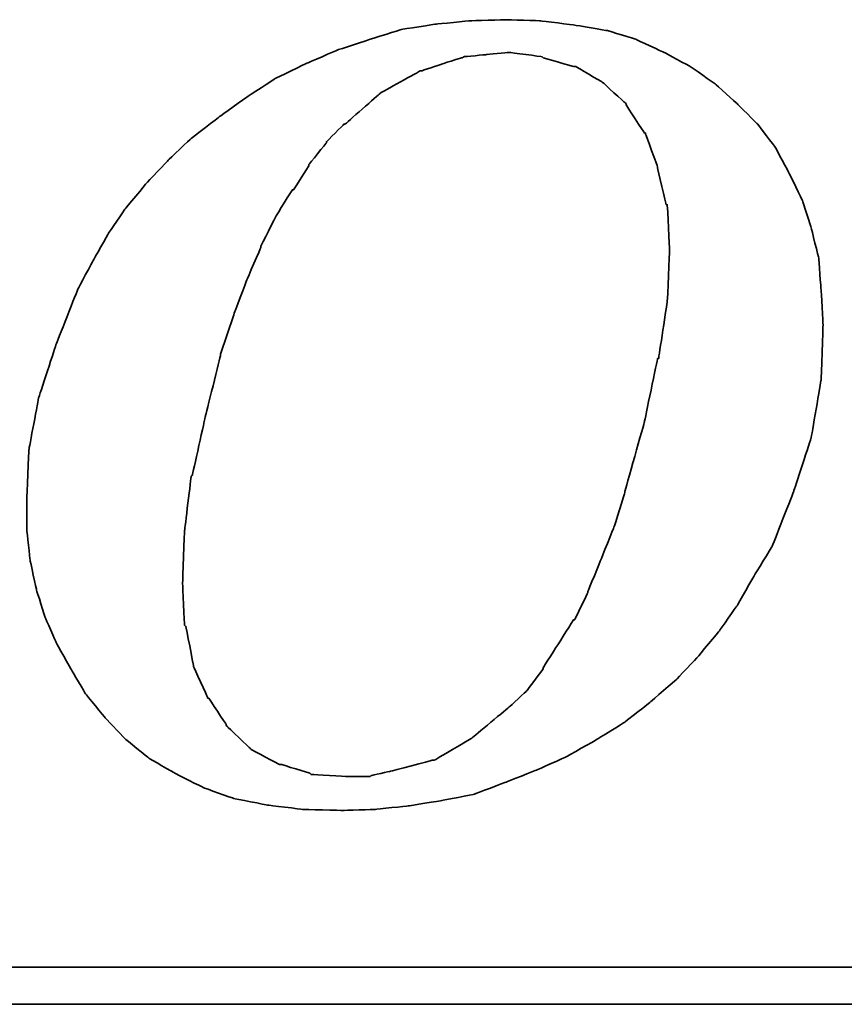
# Model space of a CAD drawing. Header units: millimetres. Extents: x 185 to 1898, y 244 to 576.
# Tile 43 of 51: x 1725.74 to 1730.71, y 342.74 to 348.68. Entities that reach past the tile are written whole.
import ezdxf

# ---------------------------------------------------------------- set-up
doc = ezdxf.new("R2010")
doc.units = ezdxf.units.MM
doc.layers.add('DIM', color=4, linetype='CONTINUOUS')
doc.layers.add('layer 1', color=7, linetype='CONTINUOUS')

# ---------------------------------------------------------------- blocks, each defined once
blk = doc.blocks.new('TBI MOTION logo(完整正式版)')
at = {"layer": 'layer 1', "color": 22, "lineweight": 35}
for points, knots in [([(35.79625, -6.98375), (35.79625, -6.98375), (36.23125, -7.43875), (36.23125, -7.43875), (36.23125, -7.43875), (36.23125, -7.43875), (36.75625, -7.87125), (36.75625, -7.87125), (36.75625, -7.87125), (36.75625, -7.87125), (37.33125, -8.20375), (37.33125, -8.20375), (37.33125, -8.20375), (37.33125, -8.20375), (37.95625, -8.51875), (37.95625, -8.51875), (37.95625, -8.51875), (37.95625, -8.51875), (38.62625, -8.75875), (38.62625, -8.75875), (38.62625, -8.75875), (38.62625, -8.75875), (39.37125, -8.90375), (39.37125, -8.90375), (39.37125, -8.90375), (39.37125, -8.90375), (40.14125, -8.99875), (40.14125, -8.99875), (40.14125, -8.99875), (40.14125, -8.99875), (41.02625, -9.02375), (41.02625, -9.02375), (41.02625, -9.02375), (41.02625, -9.02375), (41.74625, -8.99875), (41.74625, -8.99875), (41.74625, -8.99875), (41.74625, -8.99875), (42.46625, -8.92375), (42.46625, -8.92375), (42.46625, -8.92375), (42.46625, -8.92375), (43.21125, -8.80625), (43.21125, -8.80625), (43.21125, -8.80625), (43.21125, -8.80625), (43.93125, -8.66375), (43.93125, -8.66375), (43.93125, -8.66375), (43.93125, -8.66375), (44.62625, -8.39875), (44.62625, -8.39875), (44.62625, -8.39875), (44.62625, -8.39875), (45.29625, -8.13375), (45.29625, -8.13375), (45.29625, -8.13375), (45.29625, -8.13375), (45.94625, -7.84375), (45.94625, -7.84375), (45.94625, -7.84375), (45.94625, -7.84375), (46.61625, -7.46375), (46.61625, -7.46375), (46.61625, -7.46375), (46.61625, -7.46375), (47.24125, -7.07875), (47.24125, -7.07875), (47.24125, -7.07875), (47.24125, -7.07875), (47.81625, -6.62375), (47.81625, -6.62375), (47.81625, -6.62375), (47.81625, -6.62375), (48.36875, -6.14375), (48.36875, -6.14375), (48.36875, -6.14375), (48.36875, -6.14375), (48.84625, -5.64125), (48.84625, -5.64125), (48.84625, -5.64125), (48.84625, -5.64125), (49.32625, -5.06375), (49.32625, -5.06375), (49.32625, -5.06375), (49.32625, -5.06375), (49.71125, -4.51374), (49.71125, -4.51374), (49.71125, -4.51374), (49.71125, -4.51374), (50.09625, -3.83874), (50.09625, -3.83874), (50.09625, -3.83874), (50.09625, -3.83874), (50.48125, -3.21374), (50.48125, -3.21374), (50.48125, -3.21374), (50.48125, -3.21374), (50.96125, -1.99125), (50.96125, -1.99125), (50.96125, -1.99125), (50.96125, -1.99125), (51.34375, -0.81875), (51.34375, -0.81875), (51.34375, -0.81875), (51.34375, -0.81875), (51.56125, 0.45624), (51.56125, 0.45624), (51.56125, 0.45624), (51.56125, 0.45624), (51.60625, 1.67624), (51.60625, 1.67624), (51.60625, 1.67624), (51.60625, 1.67624), (51.56125, 2.44625), (51.56125, 2.44625), (51.56125, 2.44625), (51.56125, 2.44625), (51.51125, 3.14125), (51.51125, 3.14125), (51.51125, 3.14125), (51.51125, 3.14125), (51.34375, 3.81125), (51.34375, 3.81125), (51.34375, 3.81125), (51.34375, 3.81125), (51.15125, 4.41125), (51.15125, 4.41125), (51.15125, 4.41125), (51.15125, 4.41125), (50.86125, 5.01125), (50.86125, 5.01125), (50.86125, 5.01125), (50.86125, 5.01125), (50.55125, 5.58875), (50.55125, 5.58875), (50.55125, 5.58875), (50.55125, 5.58875), (50.16625, 6.09125), (50.16625, 6.09125), (50.16625, 6.09125), (50.16625, 6.09125), (49.71125, 6.54875), (49.71125, 6.54875), (49.71125, 6.54875), (49.71125, 6.54875), (49.23125, 6.98125), (49.23125, 6.98125), (49.23125, 6.98125), (49.23125, 6.98125), (48.67875, 7.36625), (48.67875, 7.36625), (48.67875, 7.36625), (48.67875, 7.36625), (48.10375, 7.67625), (48.10375, 7.67625), (48.10375, 7.67625), (48.10375, 7.67625), (47.48125, 7.96375), (47.48125, 7.96375), (47.48125, 7.96375), (47.48125, 7.96375), (46.85625, 8.15625), (46.85625, 8.15625), (46.85625, 8.15625), (46.85625, 8.15625), (46.13625, 8.27624), (46.13625, 8.27624), (46.13625, 8.27624), (46.13625, 8.27624), (45.39125, 8.37125), (45.39125, 8.37125), (45.39125, 8.37125), (45.39125, 8.37125), (44.62625, 8.39624), (44.62625, 8.39624), (44.62625, 8.39624), (44.62625, 8.39624), (43.83625, 8.37125), (43.83625, 8.37125), (43.83625, 8.37125), (43.83625, 8.37125), (43.09125, 8.30125), (43.09125, 8.30125), (43.09125, 8.30125), (43.09125, 8.30125), (42.32125, 8.18125), (42.32125, 8.18125), (42.32125, 8.18125), (42.32125, 8.18125), (41.62875, 7.96375), (41.62875, 7.96375), (41.62875, 7.96375), (41.62875, 7.96375), (40.90625, 7.72625), (40.90625, 7.72625), (40.90625, 7.72625), (40.90625, 7.72625), (40.23624, 7.43625), (40.23624, 7.43625), (40.23624, 7.43625), (40.23624, 7.43625), (39.54124, 7.10125), (39.54124, 7.10125), (39.54124, 7.10125), (39.54124, 7.10125), (38.91625, 6.69125), (38.91625, 6.69125), (38.91625, 6.69125), (38.91625, 6.69125), (38.31625, 6.26125), (38.31625, 6.26125), (38.31625, 6.26125), (38.31625, 6.26125), (37.69125, 5.78125), (37.69125, 5.78125), (37.69125, 5.78125), (37.69125, 5.78125), (37.18625, 5.30125), (37.18625, 5.30125), (37.18625, 5.30125), (37.18625, 5.30125), (36.70625, 4.79624), (36.70625, 4.79624), (36.70625, 4.79624), (36.70625, 4.79624), (36.23125, 4.22125), (36.23125, 4.22125), (36.23125, 4.22125), (36.23125, 4.22125), (35.87124, 3.69375), (35.87124, 3.69375), (35.87124, 3.69375), (35.87124, 3.69375), (35.53125, 3.09125), (35.53125, 3.09125), (35.53125, 3.09125), (35.53125, 3.09125), (35.19875, 2.47125), (35.19875, 2.47125), (35.19875, 2.47125), (35.19875, 2.47125), (34.71625, 1.24625), (34.71625, 1.24625), (34.71625, 1.24625), (34.71625, 1.24625), (34.33125, 0.06874), (34.33125, 0.06874), (34.33125, 0.06874), (34.33125, 0.06874), (34.11625, -1.07875), (34.11625, -1.07875), (34.11625, -1.07875), (34.11625, -1.07875), (34.07125, -2.15875), (34.07125, -2.15875), (34.07125, -2.15875), (34.07125, -2.15875), (34.07125, -2.85375), (34.07125, -2.85375), (34.07125, -2.85375), (34.07125, -2.85375), (34.14125, -3.50375), (34.14125, -3.50375), (34.14125, -3.50375), (34.14125, -3.50375), (34.28625, -4.17375), (34.28625, -4.17375), (34.28625, -4.17375), (34.28625, -4.17375), (34.47625, -4.77624), (34.47625, -4.77624), (34.47625, -4.77624), (34.47625, -4.77624), (34.71625, -5.32625), (34.71625, -5.32625), (34.71625, -5.32625), (34.71625, -5.32625), (35.05375, -5.92875), (35.05375, -5.92875), (35.05375, -5.92875), (35.05375, -5.92875), (35.36375, -6.45375), (35.36375, -6.45375), (35.36375, -6.45375), (35.36375, -6.45375), (35.79625, -6.98375), (35.79625, -6.98375)], [0, 0, 0, 0, 0.01388889, 0.01388889, 0.01388889, 0.0138889, 0.02777778, 0.02777778, 0.02777778, 0.02777779, 0.04166667, 0.04166667, 0.04166667, 0.04166668, 0.05555556, 0.05555556, 0.05555556, 0.05555557, 0.06944444, 0.06944444, 0.06944444, 0.06944445, 0.08333333, 0.08333333, 0.08333333, 0.08333334, 0.09722222, 0.09722222, 0.09722222, 0.09722223, 0.11111111, 0.11111111, 0.11111111, 0.11111112, 0.125, 0.125, 0.125, 0.12500001, 0.13888889, 0.13888889, 0.13888889, 0.1388889, 0.15277778, 0.15277778, 0.15277778, 0.15277779, 0.16666667, 0.16666667, 0.16666667, 0.16666668, 0.18055556, 0.18055556, 0.18055556, 0.18055557, 0.19444444, 0.19444444, 0.19444444, 0.19444445, 0.20833333, 0.20833333, 0.20833333, 0.20833334, 0.22222222, 0.22222222, 0.22222222, 0.22222223, 0.23611111, 0.23611111, 0.23611111, 0.23611112, 0.25, 0.25, 0.25, 0.25000001, 0.26388889, 0.26388889, 0.26388889, 0.2638889, 0.27777778, 0.27777778, 0.27777778, 0.27777779, 0.29166667, 0.29166667, 0.29166667, 0.29166668, 0.30555556, 0.30555556, 0.30555556, 0.30555557, 0.31944444, 0.31944444, 0.31944444, 0.31944445, 0.33333333, 0.33333333, 0.33333333, 0.33333334, 0.34722222, 0.34722222, 0.34722222, 0.34722223, 0.36111111, 0.36111111, 0.36111111, 0.36111112, 0.375, 0.375, 0.375, 0.37500001, 0.38888889, 0.38888889, 0.38888889, 0.3888889, 0.40277778, 0.40277778, 0.40277778, 0.40277779, 0.41666667, 0.41666667, 0.41666667, 0.41666668, 0.43055556, 0.43055556, 0.43055556, 0.43055557, 0.44444444, 0.44444444, 0.44444444, 0.44444445, 0.45833333, 0.45833333, 0.45833333, 0.45833334, 0.47222222, 0.47222222, 0.47222222, 0.47222223, 0.48611111, 0.48611111, 0.48611111, 0.48611112, 0.5, 0.5, 0.5, 0.50000001, 0.51388889, 0.51388889, 0.51388889, 0.5138889, 0.52777778, 0.52777778, 0.52777778, 0.52777779, 0.54166667, 0.54166667, 0.54166667, 0.54166668, 0.55555556, 0.55555556, 0.55555556, 0.55555557, 0.56944444, 0.56944444, 0.56944444, 0.56944445, 0.58333333, 0.58333333, 0.58333333, 0.58333334, 0.59722222, 0.59722222, 0.59722222, 0.59722223, 0.61111111, 0.61111111, 0.61111111, 0.61111112, 0.625, 0.625, 0.625, 0.62500001, 0.63888889, 0.63888889, 0.63888889, 0.6388889, 0.65277778, 0.65277778, 0.65277778, 0.65277779, 0.66666667, 0.66666667, 0.66666667, 0.66666668, 0.68055556, 0.68055556, 0.68055556, 0.68055557, 0.69444444, 0.69444444, 0.69444444, 0.69444445, 0.70833333, 0.70833333, 0.70833333, 0.70833334, 0.72222222, 0.72222222, 0.72222222, 0.72222223, 0.73611111, 0.73611111, 0.73611111, 0.73611112, 0.75, 0.75, 0.75, 0.75000001, 0.76388889, 0.76388889, 0.76388889, 0.7638889, 0.77777778, 0.77777778, 0.77777778, 0.77777779, 0.79166667, 0.79166667, 0.79166667, 0.79166668, 0.80555556, 0.80555556, 0.80555556, 0.80555557, 0.81944444, 0.81944444, 0.81944444, 0.81944445, 0.83333333, 0.83333333, 0.83333333, 0.83333334, 0.84722222, 0.84722222, 0.84722222, 0.84722223, 0.86111111, 0.86111111, 0.86111111, 0.86111112, 0.875, 0.875, 0.875, 0.87500001, 0.88888889, 0.88888889, 0.88888889, 0.8888889, 0.90277778, 0.90277778, 0.90277778, 0.90277779, 0.91666667, 0.91666667, 0.91666667, 0.91666668, 0.93055556, 0.93055556, 0.93055556, 0.93055557, 0.94444444, 0.94444444, 0.94444444, 0.94444445, 0.95833333, 0.95833333, 0.95833333, 0.95833334, 0.97222222, 0.97222222, 0.97222222, 0.97222223, 0.98611111, 0.98611111, 0.98611111, 0.98611112, 1, 1, 1, 1]), ([(38.33875, 1.03124), (38.33875, 1.03124), (38.62625, 1.89625), (38.62625, 1.89625), (38.62625, 1.89625), (38.62625, 1.89625), (38.91625, 2.66375), (38.91625, 2.66375), (38.91625, 2.66375), (38.91625, 2.66375), (39.22625, 3.38125), (39.22625, 3.38125), (39.22625, 3.38125), (39.22625, 3.38125), (39.22625, 3.40624), (39.22625, 3.40624), (39.22625, 3.40624), (39.22625, 3.40624), (39.56124, 4.07624), (39.56124, 4.07624), (39.56124, 4.07624), (39.56124, 4.07624), (39.92125, 4.65125), (39.92125, 4.65125), (39.92125, 4.65125), (39.92125, 4.65125), (39.94625, 4.65125), (39.94625, 4.65125), (39.94625, 4.65125), (39.94625, 4.65125), (40.28125, 5.17875), (40.28125, 5.17875), (40.28125, 5.17875), (40.28125, 5.17875), (40.28125, 5.20375), (40.28125, 5.20375), (40.28125, 5.20375), (40.28125, 5.20375), (40.66875, 5.68625), (40.66875, 5.68625), (40.66875, 5.68625), (40.66875, 5.68625), (40.66875, 5.70625), (40.66875, 5.70625), (40.66875, 5.70625), (40.66875, 5.70625), (41.05124, 6.09125), (41.05124, 6.09125), (41.05124, 6.09125), (41.05124, 6.09125), (41.07625, 6.09125), (41.07625, 6.09125), (41.07625, 6.09125), (41.07625, 6.09125), (41.84125, 6.76625), (41.84125, 6.76625), (41.84125, 6.76625), (41.84125, 6.76625), (41.86625, 6.78625), (41.86625, 6.78625), (41.86625, 6.78625), (41.86625, 6.78625), (42.73125, 7.26624), (42.73125, 7.26624), (42.73125, 7.26624), (42.73125, 7.26624), (42.75625, 7.26624), (42.75625, 7.26624), (42.75625, 7.26624), (42.75625, 7.26624), (43.18625, 7.41125), (43.18625, 7.41125), (43.18625, 7.41125), (43.18625, 7.41125), (43.64125, 7.55625), (43.64125, 7.55625), (43.64125, 7.55625), (43.64125, 7.55625), (43.66625, 7.55625), (43.66625, 7.55625), (43.66625, 7.55625), (43.66625, 7.55625), (43.69125, 7.58124), (43.69125, 7.58124), (43.69125, 7.58124), (43.69125, 7.58124), (44.19125, 7.62625), (44.19125, 7.62625), (44.19125, 7.62625), (44.19125, 7.62625), (44.67125, 7.67625), (44.67125, 7.67625), (44.67125, 7.67625), (44.67125, 7.67625), (44.69625, 7.67625), (44.69625, 7.67625), (44.69625, 7.67625), (44.69625, 7.67625), (45.41875, 7.58124), (45.41875, 7.58124), (45.41875, 7.58124), (45.41875, 7.58124), (45.44125, 7.55625), (45.44125, 7.55625), (45.44125, 7.55625), (45.44125, 7.55625), (46.11125, 7.36625), (46.11125, 7.36625), (46.11125, 7.36625), (46.11125, 7.36625), (46.13625, 7.36625), (46.13625, 7.36625), (46.13625, 7.36625), (46.13625, 7.36625), (46.15875, 7.36625), (46.15875, 7.36625), (46.15875, 7.36625), (46.15875, 7.36625), (46.73625, 7.02624), (46.73625, 7.02624), (46.73625, 7.02624), (46.73625, 7.02624), (46.76125, 7.00624), (46.76125, 7.00624), (46.76125, 7.00624), (46.76125, 7.00624), (47.24125, 6.57124), (47.24125, 6.57124), (47.24125, 6.57124), (47.24125, 6.57124), (47.26625, 6.54875), (47.26625, 6.54875), (47.26625, 6.54875), (47.26625, 6.54875), (47.26625, 6.52375), (47.26625, 6.52375), (47.26625, 6.52375), (47.26625, 6.52375), (47.67375, 5.89875), (47.67375, 5.89875), (47.67375, 5.89875), (47.67375, 5.89875), (47.69625, 5.89875), (47.69625, 5.89875), (47.69625, 5.89875), (47.69625, 5.89875), (47.69625, 5.87625), (47.69625, 5.87625), (47.69625, 5.87625), (47.69625, 5.87625), (47.96125, 5.15625), (47.96125, 5.15625), (47.96125, 5.15625), (47.96125, 5.15625), (47.96125, 5.13125), (47.96125, 5.13125), (47.96125, 5.13125), (47.96125, 5.13125), (48.15125, 4.31875), (48.15125, 4.31875), (48.15125, 4.31875), (48.15125, 4.31875), (48.17625, 4.31875), (48.17625, 4.31875), (48.17625, 4.31875), (48.17625, 4.31875), (48.17625, 4.29125), (48.17625, 4.29125), (48.17625, 4.29125), (48.17625, 4.29125), (48.22625, 3.33125), (48.22625, 3.33125), (48.22625, 3.33125), (48.22625, 3.33125), (48.22625, 3.30875), (48.22625, 3.30875), (48.22625, 3.30875), (48.22625, 3.30875), (48.17625, 2.20624), (48.17625, 2.20624), (48.17625, 2.20624), (48.17625, 2.20624), (48.17625, 2.18124), (48.17625, 2.18124), (48.17625, 2.18124), (48.17625, 2.18124), (47.98375, 0.93624), (47.98375, 0.93624), (47.98375, 0.93624), (47.98375, 0.93624), (47.96125, 0.93624), (47.96125, 0.93624), (47.96125, 0.93624), (47.96125, 0.93624), (47.67375, -0.45874), (47.67375, -0.45874), (47.67375, -0.45874), (47.67375, -0.45874), (47.24125, -1.99125), (47.24125, -1.99125), (47.24125, -1.99125), (47.24125, -1.99125), (47.24125, -2.01874), (47.24125, -2.01874), (47.24125, -2.01874), (47.24125, -2.01874), (47.00125, -2.78375), (47.00125, -2.78375), (47.00125, -2.78375), (47.00125, -2.78375), (46.71125, -3.50375), (46.71125, -3.50375), (46.71125, -3.50375), (46.71125, -3.50375), (46.42625, -4.19875), (46.42625, -4.19875), (46.42625, -4.19875), (46.42625, -4.19875), (46.42625, -4.22375), (46.42625, -4.22375), (46.42625, -4.22375), (46.42625, -4.22375), (46.13625, -4.82374), (46.13625, -4.82374), (46.13625, -4.82374), (46.13625, -4.82374), (46.11125, -4.82374), (46.11125, -4.82374), (46.11125, -4.82374), (46.11125, -4.82374), (45.77625, -5.35125), (45.77625, -5.35125), (45.77625, -5.35125), (45.77625, -5.35125), (45.44125, -5.87875), (45.44125, -5.87875), (45.44125, -5.87875), (45.44125, -5.87875), (45.44125, -5.90375), (45.44125, -5.90375), (45.44125, -5.90375), (45.44125, -5.90375), (45.10625, -6.35875), (45.10625, -6.35875), (45.10625, -6.35875), (45.10625, -6.35875), (45.08125, -6.38375), (45.08125, -6.38375), (45.08125, -6.38375), (45.08125, -6.38375), (44.69625, -6.74375), (44.69625, -6.74375), (44.69625, -6.74375), (44.69625, -6.74375), (43.88375, -7.41625), (43.88375, -7.41625), (43.88375, -7.41625), (43.88375, -7.41625), (43.85625, -7.43875), (43.85625, -7.43875), (43.85625, -7.43875), (43.85625, -7.43875), (43.04125, -7.91875), (43.04125, -7.91875), (43.04125, -7.91875), (43.04125, -7.91875), (43.01625, -7.91875), (43.01625, -7.91875), (43.01625, -7.91875), (43.01625, -7.91875), (42.99625, -7.91875), (42.99625, -7.91875), (42.99625, -7.91875), (42.99625, -7.91875), (42.08125, -8.15875), (42.08125, -8.15875), (42.08125, -8.15875), (42.08125, -8.15875), (41.65125, -8.25625), (41.65125, -8.25625), (41.65125, -8.25625), (41.65125, -8.25625), (41.62875, -8.27875), (41.62875, -8.27875), (41.62875, -8.27875), (41.62875, -8.27875), (41.60125, -8.27875), (41.60125, -8.27875), (41.60125, -8.27875), (41.60125, -8.27875), (41.12125, -8.27875), (41.12125, -8.27875), (41.12125, -8.27875), (41.12125, -8.27875), (40.35624, -8.23125), (40.35624, -8.23125), (40.35624, -8.23125), (40.35624, -8.23125), (40.33125, -8.23125), (40.33125, -8.23125), (40.33125, -8.23125), (40.33125, -8.23125), (40.30625, -8.20375), (40.30625, -8.20375), (40.30625, -8.20375), (40.30625, -8.20375), (39.68375, -8.01375), (39.68375, -8.01375), (39.68375, -8.01375), (39.68375, -8.01375), (39.66124, -8.01375), (39.66124, -8.01375), (39.66124, -8.01375), (39.66124, -8.01375), (39.63625, -8.01375), (39.63625, -8.01375), (39.63625, -8.01375), (39.63625, -8.01375), (39.01125, -7.67875), (39.01125, -7.67875), (39.01125, -7.67875), (39.01125, -7.67875), (38.98875, -7.65375), (38.98875, -7.65375), (38.98875, -7.65375), (38.98875, -7.65375), (38.48625, -7.17375), (38.48625, -7.17375), (38.48625, -7.17375), (38.48625, -7.17375), (38.45875, -7.14875), (38.45875, -7.14875), (38.45875, -7.14875), (38.45875, -7.14875), (38.45875, -7.12875), (38.45875, -7.12875), (38.45875, -7.12875), (38.45875, -7.12875), (38.07625, -6.54875), (38.07625, -6.54875), (38.07625, -6.54875), (38.07625, -6.54875), (38.05125, -6.54875), (38.05125, -6.54875), (38.05125, -6.54875), (38.05125, -6.54875), (38.05125, -6.52875), (38.05125, -6.52875), (38.05125, -6.52875), (38.05125, -6.52875), (37.74125, -5.85375), (37.74125, -5.85375), (37.74125, -5.85375), (37.74125, -5.85375), (37.74125, -5.82875), (37.74125, -5.82875), (37.74125, -5.82875), (37.74125, -5.82875), (37.57375, -4.96875), (37.57375, -4.96875), (37.57375, -4.96875), (37.57375, -4.96875), (37.54625, -4.94375), (37.54625, -4.94375), (37.54625, -4.94375), (37.54625, -4.94375), (37.50125, -4.03375), (37.50125, -4.03375), (37.50125, -4.03375), (37.50125, -4.03375), (37.50125, -4.00875), (37.50125, -4.00875), (37.50125, -4.00875), (37.50125, -4.00875), (37.54625, -2.85375), (37.54625, -2.85375), (37.54625, -2.85375), (37.54625, -2.85375), (37.69125, -1.65875), (37.69125, -1.65875), (37.69125, -1.65875), (37.69125, -1.65875), (37.71624, -1.63375), (37.71624, -1.63375), (37.71624, -1.63375), (37.71624, -1.63375), (38.00375, -0.33875), (38.00375, -0.33875), (38.00375, -0.33875), (38.00375, -0.33875), (38.33875, 1.00624), (38.33875, 1.00624), (38.33875, 1.00624), (38.33875, 1.00624), (38.33875, 1.03124), (38.33875, 1.03124)], [0, 0, 0, 0, 0.01010101, 0.01010101, 0.01010101, 0.01010102, 0.02020202, 0.02020202, 0.02020202, 0.02020203, 0.03030303, 0.03030303, 0.03030303, 0.03030304, 0.04040404, 0.04040404, 0.04040404, 0.04040405, 0.05050505, 0.05050505, 0.05050505, 0.05050506, 0.06060606, 0.06060606, 0.06060606, 0.06060607, 0.07070707, 0.07070707, 0.07070707, 0.07070708, 0.08080808, 0.08080808, 0.08080808, 0.08080809, 0.09090909, 0.09090909, 0.09090909, 0.0909091, 0.1010101, 0.1010101, 0.1010101, 0.10101011, 0.11111111, 0.11111111, 0.11111111, 0.11111112, 0.12121212, 0.12121212, 0.12121212, 0.12121213, 0.13131313, 0.13131313, 0.13131313, 0.13131314, 0.14141414, 0.14141414, 0.14141414, 0.14141415, 0.15151515, 0.15151515, 0.15151515, 0.15151516, 0.16161616, 0.16161616, 0.16161616, 0.16161617, 0.17171717, 0.17171717, 0.17171717, 0.17171718, 0.18181818, 0.18181818, 0.18181818, 0.18181819, 0.19191919, 0.19191919, 0.19191919, 0.1919192, 0.2020202, 0.2020202, 0.2020202, 0.20202021, 0.21212121, 0.21212121, 0.21212121, 0.21212122, 0.22222222, 0.22222222, 0.22222222, 0.22222223, 0.23232323, 0.23232323, 0.23232323, 0.23232324, 0.24242424, 0.24242424, 0.24242424, 0.24242425, 0.25252525, 0.25252525, 0.25252525, 0.25252526, 0.26262626, 0.26262626, 0.26262626, 0.26262627, 0.27272727, 0.27272727, 0.27272727, 0.27272728, 0.28282828, 0.28282828, 0.28282828, 0.28282829, 0.29292929, 0.29292929, 0.29292929, 0.2929293, 0.3030303, 0.3030303, 0.3030303, 0.30303031, 0.31313131, 0.31313131, 0.31313131, 0.31313132, 0.32323232, 0.32323232, 0.32323232, 0.32323233, 0.33333333, 0.33333333, 0.33333333, 0.33333334, 0.34343434, 0.34343434, 0.34343434, 0.34343435, 0.35353535, 0.35353535, 0.35353535, 0.35353536, 0.36363636, 0.36363636, 0.36363636, 0.36363637, 0.37373737, 0.37373737, 0.37373737, 0.37373738, 0.38383838, 0.38383838, 0.38383838, 0.38383839, 0.39393939, 0.39393939, 0.39393939, 0.3939394, 0.4040404, 0.4040404, 0.4040404, 0.40404041, 0.41414141, 0.41414141, 0.41414141, 0.41414142, 0.42424242, 0.42424242, 0.42424242, 0.42424243, 0.43434343, 0.43434343, 0.43434343, 0.43434344, 0.44444444, 0.44444444, 0.44444444, 0.44444445, 0.45454545, 0.45454545, 0.45454545, 0.45454546, 0.46464646, 0.46464646, 0.46464646, 0.46464647, 0.47474747, 0.47474747, 0.47474747, 0.47474748, 0.48484848, 0.48484848, 0.48484848, 0.48484849, 0.49494949, 0.49494949, 0.49494949, 0.4949495, 0.50505051, 0.50505051, 0.50505051, 0.50505052, 0.51515152, 0.51515152, 0.51515152, 0.51515153, 0.52525253, 0.52525253, 0.52525253, 0.52525254, 0.53535354, 0.53535354, 0.53535354, 0.53535355, 0.54545455, 0.54545455, 0.54545455, 0.54545456, 0.55555556, 0.55555556, 0.55555556, 0.55555557, 0.56565657, 0.56565657, 0.56565657, 0.56565658, 0.57575758, 0.57575758, 0.57575758, 0.57575759, 0.58585859, 0.58585859, 0.58585859, 0.5858586, 0.5959596, 0.5959596, 0.5959596, 0.59595961, 0.60606061, 0.60606061, 0.60606061, 0.60606062, 0.61616162, 0.61616162, 0.61616162, 0.61616163, 0.62626263, 0.62626263, 0.62626263, 0.62626264, 0.63636364, 0.63636364, 0.63636364, 0.63636365, 0.64646465, 0.64646465, 0.64646465, 0.64646466, 0.65656566, 0.65656566, 0.65656566, 0.65656567, 0.66666667, 0.66666667, 0.66666667, 0.66666668, 0.67676768, 0.67676768, 0.67676768, 0.67676769, 0.68686869, 0.68686869, 0.68686869, 0.6868687, 0.6969697, 0.6969697, 0.6969697, 0.69696971, 0.70707071, 0.70707071, 0.70707071, 0.70707072, 0.71717172, 0.71717172, 0.71717172, 0.71717173, 0.72727273, 0.72727273, 0.72727273, 0.72727274, 0.73737374, 0.73737374, 0.73737374, 0.73737375, 0.74747475, 0.74747475, 0.74747475, 0.74747476, 0.75757576, 0.75757576, 0.75757576, 0.75757577, 0.76767677, 0.76767677, 0.76767677, 0.76767678, 0.77777778, 0.77777778, 0.77777778, 0.77777779, 0.78787879, 0.78787879, 0.78787879, 0.7878788, 0.7979798, 0.7979798, 0.7979798, 0.79797981, 0.80808081, 0.80808081, 0.80808081, 0.80808082, 0.81818182, 0.81818182, 0.81818182, 0.81818183, 0.82828283, 0.82828283, 0.82828283, 0.82828284, 0.83838384, 0.83838384, 0.83838384, 0.83838385, 0.84848485, 0.84848485, 0.84848485, 0.84848486, 0.85858586, 0.85858586, 0.85858586, 0.85858587, 0.86868687, 0.86868687, 0.86868687, 0.86868688, 0.87878788, 0.87878788, 0.87878788, 0.87878789, 0.88888889, 0.88888889, 0.88888889, 0.8888889, 0.8989899, 0.8989899, 0.8989899, 0.89898991, 0.90909091, 0.90909091, 0.90909091, 0.90909092, 0.91919192, 0.91919192, 0.91919192, 0.91919193, 0.92929293, 0.92929293, 0.92929293, 0.92929294, 0.93939394, 0.93939394, 0.93939394, 0.93939395, 0.94949495, 0.94949495, 0.94949495, 0.94949496, 0.95959596, 0.95959596, 0.95959596, 0.95959597, 0.96969697, 0.96969697, 0.96969697, 0.96969698, 0.97979798, 0.97979798, 0.97979798, 0.97979799, 0.98989899, 0.98989899, 0.98989899, 0.989899, 1, 1, 1, 1]), ([(75.90875, -9.47875), (75.90875, -9.47875), (75.90875, -12.28625), (75.90875, -12.28625), (75.90875, -12.28625), (75.90875, -12.28625), (75.90875, -12.47875), (75.90875, -12.47875), (75.90875, -12.47875), (75.90875, -12.47875), (75.71625, -12.47875), (75.71625, -12.47875), (75.71625, -12.47875), (75.71625, -12.47875), (-88.32875, -12.47875), (-88.32875, -12.47875), (-88.32875, -12.47875), (-88.32875, -12.47875), (-88.32875, -13.29375), (-88.32875, -13.29375), (-88.32875, -13.29375), (-88.32875, -13.29375), (82.89125, -13.29375), (82.89125, -13.29375), (82.89125, -13.29375), (82.89125, -13.29375), (75.90875, -9.47875), (75.90875, -9.47875)], [0, 0, 0, 0, 0.14285714, 0.14285714, 0.14285714, 0.14285715, 0.28571429, 0.28571429, 0.28571429, 0.2857143, 0.42857143, 0.42857143, 0.42857143, 0.42857144, 0.57142857, 0.57142857, 0.57142857, 0.57142858, 0.71428571, 0.71428571, 0.71428571, 0.71428572, 0.85714286, 0.85714286, 0.85714286, 0.85714287, 1, 1, 1, 1])]:
    blk.add_open_spline(points, degree=3, knots=knots, dxfattribs=at)

msp = doc.modelspace()

# ---------------------------------------------------------------- block references
at = {"layer": 'DIM', "color": 0, "xscale": 0.2736514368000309, "yscale": 0.2736514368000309, "zscale": 0.2736514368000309}
msp.add_blockref('TBI MOTION logo(完整正式版)', (1716.4583, 346.3778), dxfattribs=at)

doc.saveas('drawing.dxf')
